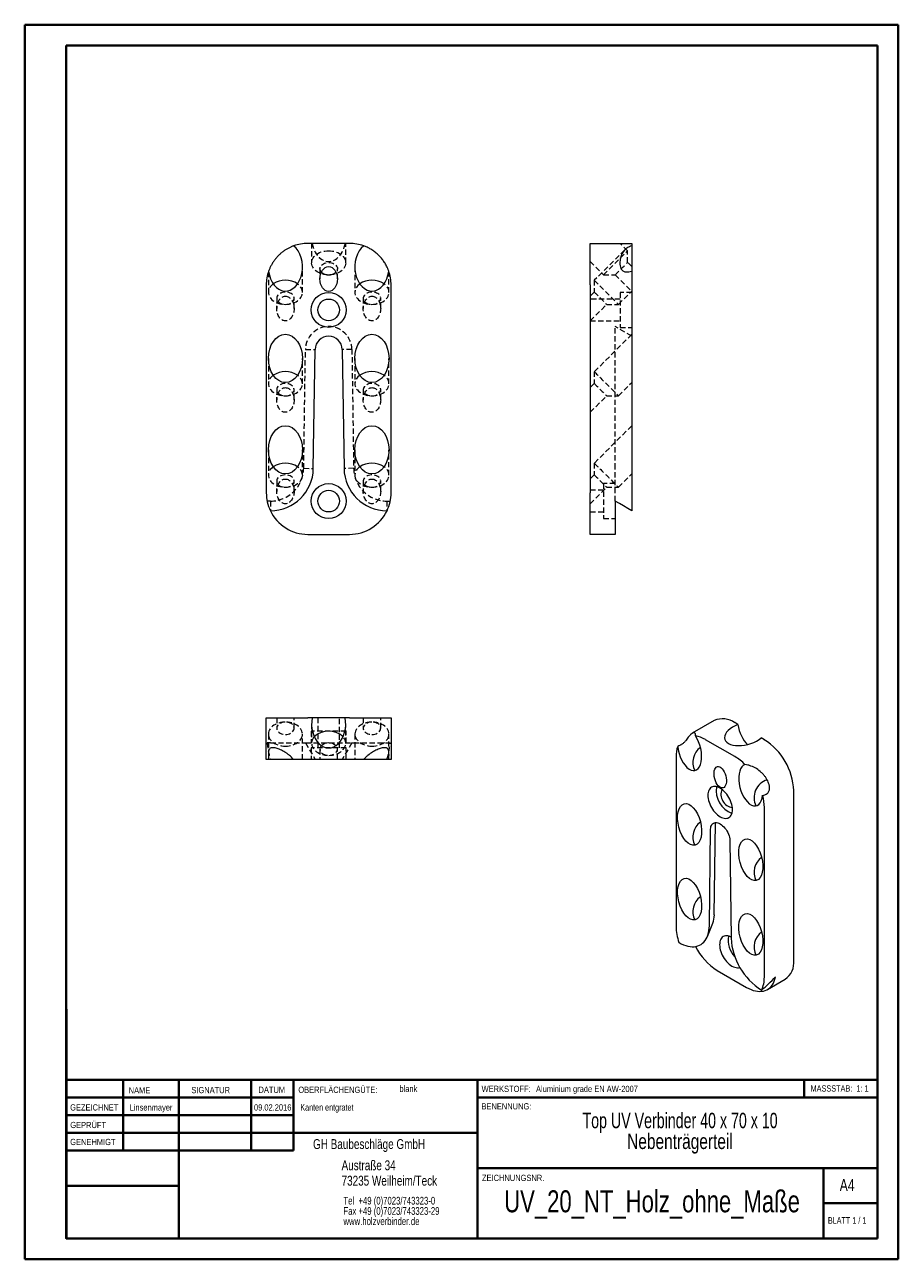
# Model space of a CAD drawing. Header units: millimetres. Extents: x 0 to 210, y 0 to 297.
import ezdxf

# ---------------------------------------------------------------- set-up
doc = ezdxf.new("R2010")
doc.units = ezdxf.units.MM
doc.linetypes.add('HIDDEN', pattern=[1.905, 1.27, -0.635])
doc.styles.add('SLDTEXTSTYLE0', font='TXT', dxfattribs={"width": 0.75})
doc.styles.add('SLDTEXTSTYLE1', font='TXT', dxfattribs={"width": 0.681818})
doc.styles.add('SLDTEXTSTYLE2', font='TXT', dxfattribs={"width": 0.7})
doc.styles.add('SLDTEXTSTYLE3', font='TXT', dxfattribs={"width": 0.689655})

# ---------------------------------------------------------------- blocks, each defined once
blk = doc.blocks.new('SW_NOTE_0')
at = {"color": 0, "linetype": 'Continuous', "lineweight": 0, "char_height": 1.8521, "attachment_point": 1, "style": 'SLDTEXTSTYLE0'}
for s, insert in [('Tel  +49 (0)7023/743323-0', (0, 2.39)), ('Fax +49 (0)7023/743323-29', (0, -0.08)), ('www.holzverbinder.de', (0, -2.55))]:
    blk.add_mtext(s, dxfattribs=dict(at, insert=insert))

msp = doc.modelspace()

# ---------------------------------------------------------------- linework, layer by layer
at = {"color": 7, "linetype": 'Continuous', "lineweight": 40}
for p, q in [((0.08, 0.21), (0.08, 297.21)), ((0.08, 297.21), (210.08, 297.21)), ((210.08, 0.21), (210.08, 297.21)), ((210.08, 292.21), (210.08, 297.21)), ((10.08, 292.21), (205.08, 292.21)), ((10.08, 5.21), (10.08, 292.21)), ((205.08, 5.21), (205.08, 292.21)), ((10.11, 60.37), (10.11, 5.12)), ((205.08, 43.37), (10.11, 43.37)), ((23.71, 43.37), (23.71, 26.37)), ((37.1, 43.37), (37.1, 5.12)), ((54.51, 43.37), (54.51, 26.38)), ((64.71, 26.39), (64.71, 43.37)), ((108.91, 43.37), (108.91, 5.12)), ((187.47, 39.12), (187.47, 43.37)), ((64.71, 39.1), (10.11, 39.1)), ((205.08, 39.12), (108.91, 39.12)), ((64.71, 34.87), (10.11, 34.87)), ((108.91, 30.62), (10.11, 30.62)), ((64.71, 26.39), (10.11, 26.37)), ((108.91, 22.12), (205.08, 22.12)), ((192.08, 5.21), (192.08, 22.21)), ((37.1, 17.87), (10.11, 17.87)), ((10.11, 13.71), (10.08, 13.71)), ((205.08, 13.71), (192.08, 13.71)), ((10.11, 9.46), (10.08, 9.46)), ((10.08, 5.21), (205.08, 5.21)), ((205.08, 5.21), (180.99, 5.21)), ((0.08, 0.21), (210.08, 0.21))]:
    msp.add_line(p, q, dxfattribs=at)
at = {"color": 7, "linetype": 'Continuous', "lineweight": 15}
for p, q in [((78.15, 244.61), (68.15, 244.61)), ((136.01, 244.61), (146.01, 244.61)), ((136.01, 234.61), (136.01, 244.61)), ((146.01, 244.61), (146.01, 244.01)), ((146.01, 244.01), (146.01, 237.92)), ((146.01, 237.92), (146.01, 234.61)), ((58.15, 234.61), (58.15, 184.61)), ((88.15, 184.61), (88.15, 234.61)), ((136.01, 234.61), (136.01, 184.61)), ((146.01, 234.61), (146.01, 184.61)), ((69.46, 190.46), (69.88, 219.08)), ((76.42, 219.08), (76.84, 190.46)), ((136.01, 174.61), (136.01, 184.61)), ((146.01, 184.61), (146.01, 180.3)), ((142.01, 182.61), (142.01, 174.61)), ((59.15, 180.3), (59.13, 180.3)), ((87.15, 180.3), (87.17, 180.3)), ((68.15, 174.61), (78.15, 174.61)), ((142.01, 174.61), (136.01, 174.61)), ((58.15, 120.45), (58.15, 130.45)), ((58.15, 130.45), (68.15, 130.45)), ((69.18, 130.45), (68.15, 130.45)), ((77.13, 130.45), (69.18, 130.45)), ((78.15, 130.45), (77.13, 130.45)), ((78.15, 130.45), (88.15, 130.45)), ((88.15, 130.45), (88.15, 120.45)), ((165.81, 129.8), (160.53, 126.76)), ((171.53, 128.89), (170.8, 129.31)), ((170.8, 121.14), (163.73, 125.22)), ((177.88, 125.22), (177.15, 125.64)), ((58.71, 120.45), (58.15, 120.45)), ((64.73, 120.45), (58.71, 120.45)), ((68.15, 120.45), (64.73, 120.45)), ((78.15, 120.45), (68.15, 120.45)), ((81.57, 120.45), (78.15, 120.45)), ((87.59, 120.45), (81.57, 120.45)), ((88.15, 120.45), (87.59, 120.45)), ((156.66, 121.14), (156.66, 80.31)), ((184.95, 72.15), (184.95, 112.98)), ((177.88, 68.07), (177.88, 108.89)), ((165.85, 83.08), (166.14, 105.28)), ((164.66, 80.47), (164.96, 103.67)), ((169.58, 101), (169.88, 77.46)), ((164.18, 77.87), (165.48, 81.06)), ((157.37, 76.39), (157.35, 76.4)), ((166.56, 69.7), (173.63, 65.62)), ((178.63, 65.12), (182.88, 67.57)), ((177.17, 64.96), (177.19, 64.95))]:
    msp.add_line(p, q, dxfattribs=at)
at = {"color": 7, "linetype": 'HIDDEN', "lineweight": 0}
for p, q in [((69.05, 244.61), (69.05, 239.94)), ((77.25, 239.94), (77.25, 244.61)), ((145.01, 242.84), (143.23, 244.61)), ((144.31, 243.03), (137.01, 235.73)), ((144.31, 243.03), (144.31, 243.03)), ((145.01, 240.01), (145.01, 242.84)), ((58.65, 237.75), (58.65, 232.83)), ((66.85, 232.83), (66.85, 238.93)), ((71.05, 238.52), (71.05, 236.04)), ((75.25, 236.04), (75.25, 238.52)), ((79.45, 238.93), (79.45, 232.83)), ((87.65, 232.83), (87.65, 237.74)), ((136.01, 240.24), (139.21, 237.04)), ((146.01, 239.01), (145.01, 240.01)), ((137.01, 235.73), (137.01, 232.9)), ((139.21, 237.04), (142.04, 237.04)), ((142.04, 237.04), (146.01, 233.07)), ((137.01, 232.9), (136.01, 231.9)), ((142.8, 229.93), (146.01, 233.13)), ((143.21, 232.81), (143.21, 224.41)), ((146.01, 232.81), (143.21, 232.81)), ((60.65, 231.41), (60.65, 228.93)), ((64.85, 228.93), (64.85, 231.41)), ((81.45, 231.41), (81.45, 228.93)), ((85.65, 228.93), (85.65, 231.41)), ((143.21, 231.21), (136.01, 231.21)), ((136.01, 225.96), (139.98, 229.93)), ((139.98, 229.93), (142.8, 229.93)), ((136.01, 226.01), (143.21, 226.01)), ((142.01, 219.11), (142.01, 224.61)), ((146.01, 222.3), (142.01, 224.61)), ((143.21, 224.41), (146.01, 224.41)), ((146.01, 222.74), (137.01, 213.74)), ((58.65, 216.94), (58.65, 210.84)), ((66.85, 210.84), (66.85, 216.94)), ((67.15, 190.5), (67.57, 219.11)), ((67.57, 219.11), (69.88, 219.08)), ((78.73, 219.11), (76.42, 219.08)), ((78.73, 219.11), (79.15, 190.5)), ((79.45, 216.94), (79.45, 210.84)), ((87.65, 210.84), (87.65, 216.94)), ((142.01, 190.5), (142.01, 219.11)), ((137.01, 210.91), (136.01, 209.91)), ((137.01, 213.74), (137.01, 210.91)), ((142.8, 207.94), (146.01, 211.14)), ((60.65, 209.42), (60.65, 206.94)), ((64.85, 206.94), (64.85, 209.42)), ((81.45, 209.42), (81.45, 206.94)), ((85.65, 206.94), (85.65, 209.42)), ((136.01, 203.97), (139.98, 207.94)), ((139.98, 207.94), (142.8, 207.94)), ((146.01, 200.74), (137.01, 191.74)), ((58.65, 194.94), (58.65, 188.84)), ((66.85, 188.84), (66.85, 194.94)), ((79.45, 194.94), (79.45, 188.84)), ((87.65, 188.84), (87.65, 194.94)), ((67.15, 190.5), (69.46, 190.46)), ((79.15, 190.5), (76.84, 190.46)), ((137.01, 191.74), (137.01, 188.91)), ((142.01, 182.61), (142.01, 190.5)), ((60.65, 187.42), (60.65, 184.94)), ((64.85, 184.94), (64.85, 187.42)), ((81.45, 187.42), (81.45, 184.94)), ((85.65, 184.94), (85.65, 187.42)), ((137.01, 188.91), (136.01, 187.91)), ((142.8, 185.94), (146.01, 189.14)), ((136.01, 181.97), (139.98, 185.94)), ((139.21, 185.21), (136.01, 185.21)), ((139.21, 186.81), (139.21, 178.41)), ((142.01, 186.81), (139.21, 186.81)), ((139.98, 185.94), (142.8, 185.94)), ((59.15, 182.61), (58.35, 182.61)), ((59.15, 182.61), (59.15, 180.3)), ((87.15, 182.61), (87.15, 180.3)), ((87.15, 182.61), (87.95, 182.61)), ((136.01, 180.01), (139.21, 180.01)), ((139.21, 178.41), (142.01, 178.41)), ((60.65, 130.45), (60.65, 127.97)), ((64.85, 127.97), (64.85, 130.45)), ((69.05, 129.03), (69.05, 124.35)), ((70.55, 130.45), (70.55, 123.25)), ((75.75, 123.25), (75.75, 130.45)), ((77.25, 124.35), (77.25, 129.03)), ((81.45, 130.45), (81.45, 127.97)), ((85.65, 127.97), (85.65, 130.45)), ((58.65, 126.55), (58.65, 121.64)), ((66.85, 120.45), (66.85, 126.55)), ((77.35, 127.25), (68.95, 127.25)), ((68.95, 127.25), (68.95, 124.45)), ((77.35, 124.45), (77.35, 127.25)), ((79.45, 126.55), (79.45, 120.45)), ((87.65, 121.64), (87.65, 126.55)), ((59.15, 124.45), (58.35, 124.45)), ((59.15, 124.45), (67.15, 124.45)), ((67.15, 124.45), (67.57, 124.45)), ((67.57, 124.45), (78.73, 124.45)), ((77.35, 123.25), (68.95, 123.25)), ((68.95, 123.25), (68.95, 120.45)), ((71.05, 122.94), (71.05, 120.45)), ((75.25, 120.45), (75.25, 122.94)), ((77.35, 120.45), (77.35, 123.25)), ((78.73, 124.45), (79.15, 124.45)), ((79.15, 124.45), (87.15, 124.45)), ((87.15, 124.45), (87.95, 124.45)), ((58.65, 121.64), (58.65, 120.45)), ((87.65, 120.45), (87.65, 121.64))]:
    msp.add_line(p, q, dxfattribs=at)
at = {"color": 7, "linetype": 'HIDDEN', "lineweight": 15}
for p, q in [((67.57, 124.45), (69.88, 120.45)), ((78.73, 124.45), (76.42, 120.45))]:
    msp.add_line(p, q, dxfattribs=at)
at = {"color": 7, "linetype": 'Continuous', "lineweight": 0}
for p, q in [((64.71, 39.12), (10.11, 39.12)), ((23.71, 5.21), (23.71, 5.12)), ((54.51, 5.21), (54.51, 5.12))]:
    msp.add_line(p, q, dxfattribs=at)
at = {"color": 7, "linetype": 'HIDDEN', "lineweight": 0, "flags": 128}
for points in [[(73.15, 242.84), (73.62, 242.82), (74.08, 242.76), (74.53, 242.67), (74.96, 242.54), (75.37, 242.38), (75.75, 242.18), (76.09, 241.96), (76.4, 241.71), (76.66, 241.43), (76.88, 241.14), (77.05, 240.83), (77.17, 240.51), (77.24, 240.18), (77.25, 239.85), (77.21, 239.52), (77.12, 239.2), (76.97, 238.88), (76.78, 238.58), (76.54, 238.3), (76.25, 238.04), (75.92, 237.8), (75.56, 237.59), (75.17, 237.41), (74.75, 237.27), (74.31, 237.16), (73.85, 237.08), (73.39, 237.04), (72.92, 237.04), (72.45, 237.08), (72, 237.16), (71.55, 237.27), (71.13, 237.41), (70.74, 237.59), (70.38, 237.8), (70.05, 238.04), (69.77, 238.3), (69.52, 238.58), (69.33, 238.88), (69.19, 239.2), (69.09, 239.52), (69.05, 239.85), (69.07, 240.18), (69.13, 240.51), (69.25, 240.83), (69.42, 241.14), (69.64, 241.43), (69.9, 241.71), (70.21, 241.96), (70.56, 242.18), (70.93, 242.38), (71.34, 242.54), (71.77, 242.67), (72.22, 242.76), (72.68, 242.82), (73.15, 242.84)], [(139.21, 237.04), (139.21, 237.04), (139.25, 237.08), (139.32, 237.16), (139.44, 237.27), (139.58, 237.41), (139.76, 237.59), (139.97, 237.8), (140.21, 238.04), (140.47, 238.3), (140.75, 238.58), (141.05, 238.88), (141.37, 239.2), (141.69, 239.52), (142.02, 239.85), (142.35, 240.18), (142.68, 240.51), (143, 240.83), (143.31, 241.14), (143.6, 241.43), (143.88, 241.71), (144.13, 241.96), (144.35, 242.18), (144.55, 242.38), (144.71, 242.54), (144.84, 242.67), (144.93, 242.76), (144.99, 242.82), (145.01, 242.84)], [(71.41, 237.69), (71.33, 237.78), (71.19, 238), (71.09, 238.23), (71.05, 238.46), (71.07, 238.7), (71.13, 238.94), (71.25, 239.16), (71.42, 239.37), (71.64, 239.55), (71.89, 239.71), (72.18, 239.84), (72.49, 239.93), (72.81, 239.99), (73.15, 240.01)], [(73.15, 240.01), (73.49, 239.99), (73.82, 239.93), (74.13, 239.84), (74.41, 239.71), (74.67, 239.55), (74.88, 239.37), (75.05, 239.16), (75.17, 238.94), (75.24, 238.7), (75.25, 238.46), (75.21, 238.23), (75.11, 238), (74.97, 237.78), (74.89, 237.69)], [(142.04, 237.04), (142.04, 237.04), (142.08, 237.08), (142.15, 237.16), (142.27, 237.27), (142.41, 237.41), (142.58, 237.58), (142.78, 237.78), (142.99, 238), (143.22, 238.23), (143.46, 238.46), (143.7, 238.7), (143.93, 238.94), (144.16, 239.16), (144.36, 239.37), (144.55, 239.55), (144.71, 239.71), (144.84, 239.84), (144.93, 239.93), (144.99, 239.99), (145.01, 240.01)], [(59.83, 234.86), (59.65, 234.73), (59.37, 234.46), (59.12, 234.18), (58.93, 233.88), (58.79, 233.57), (58.69, 233.24), (58.65, 232.91), (58.67, 232.58), (58.73, 232.25), (58.85, 231.93), (59.02, 231.62), (59.24, 231.33), (59.5, 231.06), (59.81, 230.81), (60.16, 230.58), (60.53, 230.39), (60.94, 230.23), (61.37, 230.1), (61.82, 230), (62.28, 229.95), (62.75, 229.93)], [(62.75, 229.93), (63.22, 229.95), (63.68, 230), (64.13, 230.1), (64.56, 230.23), (64.97, 230.39), (65.35, 230.58), (65.69, 230.81), (66, 231.06), (66.26, 231.33), (66.48, 231.62), (66.65, 231.93), (66.77, 232.25), (66.84, 232.58), (66.85, 232.91), (66.81, 233.24), (66.72, 233.57), (66.57, 233.88), (66.38, 234.18), (66.14, 234.46), (65.85, 234.73), (65.67, 234.86)], [(80.63, 234.86), (80.45, 234.73), (80.17, 234.46), (79.92, 234.18), (79.73, 233.88), (79.59, 233.57), (79.49, 233.24), (79.45, 232.91), (79.47, 232.58), (79.53, 232.25), (79.65, 231.93), (79.82, 231.62), (80.04, 231.33), (80.3, 231.06), (80.61, 230.81), (80.96, 230.58), (81.33, 230.39), (81.74, 230.23), (82.17, 230.1), (82.62, 230), (83.08, 229.95), (83.55, 229.93)], [(83.55, 229.93), (84.02, 229.95), (84.48, 230), (84.93, 230.1), (85.36, 230.23), (85.77, 230.39), (86.15, 230.58), (86.49, 230.81), (86.8, 231.06), (87.06, 231.33), (87.28, 231.62), (87.45, 231.93), (87.57, 232.25), (87.64, 232.58), (87.65, 232.91), (87.61, 233.24), (87.52, 233.57), (87.37, 233.88), (87.18, 234.18), (86.94, 234.46), (86.65, 234.73), (86.47, 234.86)], [(137.01, 235.73), (137.01, 235.72), (137.05, 235.68), (137.12, 235.61), (137.23, 235.5), (137.38, 235.35), (137.56, 235.17), (137.77, 234.96), (138.01, 234.73), (138.27, 234.46), (138.55, 234.18), (138.85, 233.88), (139.17, 233.57), (139.49, 233.24), (139.82, 232.91), (140.15, 232.58), (140.48, 232.25), (140.8, 231.93), (141.11, 231.62), (141.4, 231.33), (141.68, 231.06), (141.93, 230.81), (142.15, 230.58), (142.34, 230.39), (142.51, 230.23), (142.64, 230.1), (142.73, 230), (142.79, 229.95), (142.8, 229.93), (142.8, 229.93)], [(62.75, 229.93), (63.09, 229.95), (63.42, 230.01), (63.73, 230.1), (64.01, 230.23), (64.27, 230.39), (64.48, 230.57), (64.65, 230.78), (64.77, 231), (64.84, 231.24), (64.85, 231.47), (64.81, 231.71), (64.71, 231.94), (64.57, 232.16), (64.38, 232.35), (64.14, 232.53), (63.87, 232.67), (63.57, 232.78), (63.25, 232.86), (62.92, 232.89), (62.58, 232.89), (62.25, 232.86), (61.93, 232.78), (61.63, 232.67), (61.36, 232.53), (61.12, 232.35), (60.93, 232.16), (60.79, 231.94), (60.69, 231.71), (60.65, 231.47), (60.67, 231.24), (60.73, 231), (60.85, 230.78), (61.02, 230.57), (61.24, 230.39), (61.49, 230.23), (61.78, 230.1), (62.09, 230.01), (62.41, 229.95), (62.75, 229.93)], [(83.55, 229.93), (83.89, 229.95), (84.22, 230.01), (84.53, 230.1), (84.81, 230.23), (85.07, 230.39), (85.28, 230.57), (85.45, 230.78), (85.57, 231), (85.64, 231.24), (85.65, 231.47), (85.61, 231.71), (85.51, 231.94), (85.37, 232.16), (85.18, 232.35), (84.94, 232.53), (84.67, 232.67), (84.37, 232.78), (84.05, 232.86), (83.72, 232.89), (83.38, 232.89), (83.05, 232.86), (82.73, 232.78), (82.43, 232.67), (82.16, 232.53), (81.92, 232.35), (81.73, 232.16), (81.59, 231.94), (81.49, 231.71), (81.45, 231.47), (81.47, 231.24), (81.53, 231), (81.65, 230.78), (81.82, 230.57), (82.04, 230.39), (82.29, 230.23), (82.58, 230.1), (82.89, 230.01), (83.21, 229.95), (83.55, 229.93)], [(137.01, 232.9), (137.01, 232.89), (137.05, 232.86), (137.12, 232.78), (137.24, 232.67), (137.38, 232.53), (137.55, 232.35), (137.75, 232.16), (137.96, 231.94), (138.19, 231.71), (138.43, 231.47), (138.67, 231.24), (138.9, 231), (139.13, 230.78), (139.33, 230.57), (139.52, 230.39), (139.68, 230.23), (139.81, 230.1), (139.9, 230.01), (139.96, 229.95), (139.98, 229.93), (139.98, 229.93)], [(59.83, 212.87), (59.65, 212.74), (59.37, 212.47), (59.12, 212.19), (58.93, 211.89), (58.79, 211.57), (58.69, 211.25), (58.65, 210.92), (58.67, 210.59), (58.73, 210.26), (58.85, 209.94), (59.02, 209.63), (59.24, 209.34), (59.5, 209.07), (59.81, 208.82), (60.16, 208.59), (60.53, 208.4), (60.94, 208.24), (61.37, 208.11), (61.82, 208.01), (62.28, 207.96), (62.75, 207.94)], [(62.75, 207.94), (63.09, 207.96), (63.42, 208.01), (63.73, 208.11), (64.01, 208.24), (64.27, 208.39), (64.48, 208.58), (64.65, 208.79), (64.77, 209.01), (64.84, 209.24), (64.85, 209.48), (64.81, 209.72), (64.71, 209.95), (64.57, 210.17), (64.38, 210.36), (64.14, 210.53), (63.87, 210.68), (63.57, 210.79), (63.25, 210.86), (62.92, 210.9), (62.58, 210.9), (62.25, 210.86), (61.93, 210.79), (61.63, 210.68), (61.36, 210.53), (61.12, 210.36), (60.93, 210.17), (60.79, 209.95), (60.69, 209.72), (60.65, 209.48), (60.67, 209.24), (60.73, 209.01), (60.85, 208.79), (61.02, 208.58), (61.24, 208.39), (61.49, 208.24), (61.78, 208.11), (62.09, 208.01), (62.41, 207.96), (62.75, 207.94)], [(62.75, 207.94), (63.22, 207.96), (63.68, 208.01), (64.13, 208.11), (64.56, 208.24), (64.97, 208.4), (65.35, 208.59), (65.69, 208.82), (66, 209.07), (66.26, 209.34), (66.48, 209.63), (66.65, 209.94), (66.77, 210.26), (66.84, 210.59), (66.85, 210.92), (66.81, 211.25), (66.72, 211.57), (66.57, 211.89), (66.38, 212.19), (66.14, 212.47), (65.85, 212.74), (65.67, 212.87)], [(80.63, 212.87), (80.45, 212.74), (80.17, 212.47), (79.92, 212.19), (79.73, 211.89), (79.59, 211.57), (79.49, 211.25), (79.45, 210.92), (79.47, 210.59), (79.53, 210.26), (79.65, 209.94), (79.82, 209.63), (80.04, 209.34), (80.3, 209.07), (80.61, 208.82), (80.96, 208.59), (81.33, 208.4), (81.74, 208.24), (82.17, 208.11), (82.62, 208.01), (83.08, 207.96), (83.55, 207.94)], [(83.55, 207.94), (83.89, 207.96), (84.22, 208.01), (84.53, 208.11), (84.81, 208.24), (85.07, 208.39), (85.28, 208.58), (85.45, 208.79), (85.57, 209.01), (85.64, 209.24), (85.65, 209.48), (85.61, 209.72), (85.51, 209.95), (85.37, 210.17), (85.18, 210.36), (84.94, 210.53), (84.67, 210.68), (84.37, 210.79), (84.05, 210.86), (83.72, 210.9), (83.38, 210.9), (83.05, 210.86), (82.73, 210.79), (82.43, 210.68), (82.16, 210.53), (81.92, 210.36), (81.73, 210.17), (81.59, 209.95), (81.49, 209.72), (81.45, 209.48), (81.47, 209.24), (81.53, 209.01), (81.65, 208.79), (81.82, 208.58), (82.04, 208.39), (82.29, 208.24), (82.58, 208.11), (82.89, 208.01), (83.21, 207.96), (83.55, 207.94)], [(83.55, 207.94), (84.02, 207.96), (84.48, 208.01), (84.93, 208.11), (85.36, 208.24), (85.77, 208.4), (86.15, 208.59), (86.49, 208.82), (86.8, 209.07), (87.06, 209.34), (87.28, 209.63), (87.45, 209.94), (87.57, 210.26), (87.64, 210.59), (87.65, 210.92), (87.61, 211.25), (87.52, 211.57), (87.37, 211.89), (87.18, 212.19), (86.94, 212.47), (86.65, 212.74), (86.47, 212.87)], [(137.01, 213.74), (137.01, 213.73), (137.05, 213.69), (137.12, 213.62), (137.23, 213.51), (137.38, 213.36), (137.56, 213.18), (137.77, 212.97), (138.01, 212.74), (138.27, 212.47), (138.55, 212.19), (138.85, 211.89), (139.17, 211.57), (139.49, 211.25), (139.82, 210.92), (140.15, 210.59), (140.48, 210.26), (140.8, 209.94), (141.11, 209.63), (141.4, 209.34), (141.68, 209.07), (141.93, 208.82), (142.15, 208.59), (142.34, 208.4), (142.51, 208.24), (142.64, 208.11), (142.73, 208.01), (142.79, 207.96), (142.8, 207.94), (142.8, 207.94)], [(137.01, 210.91), (137.01, 210.9), (137.05, 210.86), (137.12, 210.79), (137.24, 210.68), (137.38, 210.53), (137.55, 210.36), (137.75, 210.17), (137.96, 209.95), (138.19, 209.72), (138.43, 209.48), (138.67, 209.24), (138.9, 209.01), (139.13, 208.79), (139.33, 208.58), (139.52, 208.39), (139.68, 208.24), (139.81, 208.11), (139.9, 208.01), (139.96, 207.96), (139.98, 207.94), (139.98, 207.94)], [(59.83, 190.87), (59.65, 190.74), (59.37, 190.47), (59.12, 190.19), (58.93, 189.89), (58.79, 189.57), (58.69, 189.25), (58.65, 188.92), (58.67, 188.59), (58.73, 188.26), (58.85, 187.94), (59.02, 187.63), (59.24, 187.34), (59.5, 187.07), (59.81, 186.82), (60.16, 186.59), (60.53, 186.4), (60.94, 186.24), (61.37, 186.11), (61.82, 186.01), (62.28, 185.96), (62.75, 185.94)], [(62.75, 185.94), (63.22, 185.96), (63.68, 186.01), (64.13, 186.11), (64.56, 186.24), (64.97, 186.4), (65.35, 186.59), (65.69, 186.82), (66, 187.07), (66.26, 187.34), (66.48, 187.63), (66.65, 187.94), (66.77, 188.26), (66.84, 188.59), (66.85, 188.92), (66.81, 189.25), (66.72, 189.57), (66.57, 189.89), (66.38, 190.19), (66.14, 190.47), (65.85, 190.74), (65.67, 190.87)], [(80.63, 190.87), (80.45, 190.74), (80.17, 190.47), (79.92, 190.19), (79.73, 189.89), (79.59, 189.57), (79.49, 189.25), (79.45, 188.92), (79.47, 188.59), (79.53, 188.26), (79.65, 187.94), (79.82, 187.63), (80.04, 187.34), (80.3, 187.07), (80.61, 186.82), (80.96, 186.59), (81.33, 186.4), (81.74, 186.24), (82.17, 186.11), (82.62, 186.01), (83.08, 185.96), (83.55, 185.94)], [(83.55, 185.94), (84.02, 185.96), (84.48, 186.01), (84.93, 186.11), (85.36, 186.24), (85.77, 186.4), (86.15, 186.59), (86.49, 186.82), (86.8, 187.07), (87.06, 187.34), (87.28, 187.63), (87.45, 187.94), (87.57, 188.26), (87.64, 188.59), (87.65, 188.92), (87.61, 189.25), (87.52, 189.57), (87.37, 189.89), (87.18, 190.19), (86.94, 190.47), (86.65, 190.74), (86.47, 190.87)], [(137.01, 191.74), (137.01, 191.73), (137.05, 191.69), (137.12, 191.62), (137.23, 191.51), (137.38, 191.36), (137.56, 191.18), (137.77, 190.97), (138.01, 190.74), (138.27, 190.47), (138.55, 190.19), (138.85, 189.89), (139.17, 189.57), (139.49, 189.25), (139.82, 188.92), (140.15, 188.59), (140.48, 188.26), (140.8, 187.94), (141.11, 187.63), (141.4, 187.34), (141.68, 187.07), (141.93, 186.82), (142.15, 186.59), (142.34, 186.4), (142.51, 186.24), (142.64, 186.11), (142.73, 186.01), (142.79, 185.96), (142.8, 185.94)], [(62.75, 185.94), (63.09, 185.96), (63.42, 186.01), (63.73, 186.11), (64.01, 186.24), (64.27, 186.39), (64.48, 186.58), (64.65, 186.79), (64.77, 187.01), (64.84, 187.24), (64.85, 187.48), (64.81, 187.72), (64.71, 187.95), (64.57, 188.17), (64.38, 188.36), (64.14, 188.53), (63.87, 188.68), (63.57, 188.79), (63.25, 188.86), (62.92, 188.9), (62.58, 188.9), (62.25, 188.86), (61.93, 188.79), (61.63, 188.68), (61.36, 188.53), (61.12, 188.36), (60.93, 188.17), (60.79, 187.95), (60.69, 187.72), (60.65, 187.48), (60.67, 187.24), (60.73, 187.01), (60.85, 186.79), (61.02, 186.58), (61.24, 186.39), (61.49, 186.24), (61.78, 186.11), (62.09, 186.01), (62.41, 185.96), (62.75, 185.94)], [(83.55, 185.94), (83.89, 185.96), (84.22, 186.01), (84.53, 186.11), (84.81, 186.24), (85.07, 186.39), (85.28, 186.58), (85.45, 186.79), (85.57, 187.01), (85.64, 187.24), (85.65, 187.48), (85.61, 187.72), (85.51, 187.95), (85.37, 188.17), (85.18, 188.36), (84.94, 188.53), (84.67, 188.68), (84.37, 188.79), (84.05, 188.86), (83.72, 188.9), (83.38, 188.9), (83.05, 188.86), (82.73, 188.79), (82.43, 188.68), (82.16, 188.53), (81.92, 188.36), (81.73, 188.17), (81.59, 187.95), (81.49, 187.72), (81.45, 187.48), (81.47, 187.24), (81.53, 187.01), (81.65, 186.79), (81.82, 186.58), (82.04, 186.39), (82.29, 186.24), (82.58, 186.11), (82.89, 186.01), (83.21, 185.96), (83.55, 185.94)], [(137.01, 188.91), (137.01, 188.9), (137.05, 188.86), (137.12, 188.79), (137.24, 188.68), (137.38, 188.53), (137.55, 188.36), (137.75, 188.17), (137.96, 187.95), (138.19, 187.72), (138.43, 187.48), (138.67, 187.24), (138.9, 187.01), (139.13, 186.79), (139.33, 186.58), (139.52, 186.39), (139.68, 186.24), (139.81, 186.11), (139.9, 186.01), (139.96, 185.96), (139.98, 185.94), (139.98, 185.94)], [(62.75, 123.65), (63.22, 123.67), (63.68, 123.73), (64.13, 123.82), (64.56, 123.95), (64.97, 124.11), (65.35, 124.31), (65.69, 124.53), (66, 124.78), (66.26, 125.06), (66.48, 125.35), (66.65, 125.66), (66.77, 125.98), (66.84, 126.31), (66.85, 126.64), (66.81, 126.97), (66.72, 127.29), (66.57, 127.61), (66.38, 127.91), (66.14, 128.19), (65.85, 128.45), (65.52, 128.69), (65.16, 128.9), (64.77, 129.08), (64.35, 129.22), (63.91, 129.34), (63.45, 129.41), (62.99, 129.45), (62.52, 129.45), (62.05, 129.41), (61.6, 129.34), (61.15, 129.22), (60.73, 129.08), (60.34, 128.9), (59.98, 128.69), (59.65, 128.45), (59.37, 128.19), (59.12, 127.91), (58.93, 127.61), (58.79, 127.29), (58.69, 126.97), (58.65, 126.64), (58.67, 126.31), (58.73, 125.98), (58.85, 125.66), (59.02, 125.35), (59.24, 125.06), (59.5, 124.78), (59.81, 124.53), (60.16, 124.31), (60.53, 124.11), (60.94, 123.95), (61.37, 123.82), (61.82, 123.73), (62.28, 123.67), (62.75, 123.65)], [(62.75, 126.48), (63.09, 126.5), (63.42, 126.56), (63.73, 126.65), (64.01, 126.78), (64.27, 126.94), (64.48, 127.12), (64.65, 127.33), (64.77, 127.55), (64.84, 127.79), (64.85, 128.03), (64.81, 128.26), (64.71, 128.49), (64.57, 128.71), (64.38, 128.91), (64.14, 129.08), (63.87, 129.22), (63.57, 129.33), (63.25, 129.41), (62.92, 129.45), (62.58, 129.45), (62.25, 129.41), (61.93, 129.33), (61.63, 129.22), (61.36, 129.08), (61.12, 128.91), (60.93, 128.71), (60.79, 128.49), (60.69, 128.26), (60.65, 128.03), (60.67, 127.79), (60.73, 127.55), (60.85, 127.33), (61.02, 127.12), (61.24, 126.94), (61.49, 126.78), (61.78, 126.65), (62.09, 126.56), (62.41, 126.5), (62.75, 126.48)], [(83.55, 123.65), (84.02, 123.67), (84.48, 123.73), (84.93, 123.82), (85.36, 123.95), (85.77, 124.11), (86.15, 124.31), (86.49, 124.53), (86.8, 124.78), (87.06, 125.06), (87.28, 125.35), (87.45, 125.66), (87.57, 125.98), (87.64, 126.31), (87.65, 126.64), (87.61, 126.97), (87.52, 127.29), (87.37, 127.61), (87.18, 127.91), (86.94, 128.19), (86.65, 128.45), (86.32, 128.69), (85.96, 128.9), (85.57, 129.08), (85.15, 129.22), (84.71, 129.34), (84.25, 129.41), (83.79, 129.45), (83.32, 129.45), (82.85, 129.41), (82.4, 129.34), (81.95, 129.22), (81.53, 129.08), (81.14, 128.9), (80.78, 128.69), (80.45, 128.45), (80.17, 128.19), (79.92, 127.91), (79.73, 127.61), (79.59, 127.29), (79.49, 126.97), (79.45, 126.64), (79.47, 126.31), (79.53, 125.98), (79.65, 125.66), (79.82, 125.35), (80.04, 125.06), (80.3, 124.78), (80.61, 124.53), (80.96, 124.31), (81.33, 124.11), (81.74, 123.95), (82.17, 123.82), (82.62, 123.73), (83.08, 123.67), (83.55, 123.65)], [(83.55, 126.48), (83.89, 126.5), (84.22, 126.56), (84.53, 126.65), (84.81, 126.78), (85.07, 126.94), (85.28, 127.12), (85.45, 127.33), (85.57, 127.55), (85.64, 127.79), (85.65, 128.03), (85.61, 128.26), (85.51, 128.49), (85.37, 128.71), (85.18, 128.91), (84.94, 129.08), (84.67, 129.22), (84.37, 129.33), (84.05, 129.41), (83.72, 129.45), (83.38, 129.45), (83.05, 129.41), (82.73, 129.33), (82.43, 129.22), (82.16, 129.08), (81.92, 128.91), (81.73, 128.71), (81.59, 128.49), (81.49, 128.26), (81.45, 128.03), (81.47, 127.79), (81.53, 127.55), (81.65, 127.33), (81.82, 127.12), (82.04, 126.94), (82.29, 126.78), (82.58, 126.65), (82.89, 126.56), (83.21, 126.5), (83.55, 126.48)], [(69.69, 125.91), (69.52, 125.71), (69.33, 125.4), (69.19, 125.09), (69.09, 124.77), (69.05, 124.44), (69.07, 124.1), (69.13, 123.78), (69.25, 123.46), (69.42, 123.15), (69.64, 122.86), (69.9, 122.58), (70.21, 122.33), (70.56, 122.11), (70.93, 121.91), (71.34, 121.75), (71.77, 121.62), (72.22, 121.53), (72.68, 121.47), (73.15, 121.45)], [(73.15, 121.45), (73.62, 121.47), (74.08, 121.53), (74.53, 121.62), (74.96, 121.75), (75.37, 121.91), (75.75, 122.11), (76.09, 122.33), (76.4, 122.58), (76.66, 122.86), (76.88, 123.15), (77.05, 123.46), (77.17, 123.78), (77.24, 124.1), (77.25, 124.44), (77.21, 124.77), (77.12, 125.09), (76.97, 125.4), (76.78, 125.71), (76.61, 125.91)], [(71.42, 123.78), (71.33, 123.68), (71.19, 123.46), (71.09, 123.24), (71.05, 123), (71.07, 122.76), (71.13, 122.53), (71.25, 122.3), (71.42, 122.09), (71.64, 121.91), (71.89, 121.75), (72.18, 121.62), (72.49, 121.53), (72.81, 121.47), (73.15, 121.45)], [(73.15, 121.45), (73.49, 121.47), (73.82, 121.53), (74.13, 121.62), (74.41, 121.75), (74.67, 121.91), (74.88, 122.09), (75.05, 122.3), (75.17, 122.53), (75.24, 122.76), (75.25, 123), (75.21, 123.24), (75.11, 123.46), (74.97, 123.68), (74.89, 123.78)]]:
    msp.add_lwpolyline(points, dxfattribs=at)
at = {"color": 7, "linetype": 'Continuous', "lineweight": 15, "flags": 128}
for points in [[(146.01, 180.3), (145.04, 180.86), (144.05, 181.44), (143.04, 182.02), (142.01, 182.61)], [(170.24, 108.4), (170.22, 108.8), (170.16, 109.21), (170.07, 109.63), (169.94, 110.06), (169.78, 110.49), (169.59, 110.92), (169.37, 111.33), (169.12, 111.73), (168.85, 112.11), (168.56, 112.46), (168.25, 112.79), (167.93, 113.08), (167.6, 113.33), (167.27, 113.55), (166.94, 113.72), (166.61, 113.84), (166.29, 113.92), (165.98, 113.95), (165.69, 113.93), (165.42, 113.87), (165.17, 113.76), (164.95, 113.6), (164.75, 113.39), (164.59, 113.15), (164.47, 112.87), (164.37, 112.55), (164.32, 112.21), (164.3, 111.83), (164.32, 111.44), (164.37, 111.03), (164.47, 110.6), (164.59, 110.17), (164.75, 109.75), (164.95, 109.32), (165.17, 108.91), (165.42, 108.51), (165.69, 108.13), (165.98, 107.77), (166.29, 107.45), (166.61, 107.16), (166.94, 106.9), (167.27, 106.69), (167.6, 106.52), (167.93, 106.39), (168.25, 106.32), (168.56, 106.28), (168.85, 106.3), (169.12, 106.37), (169.37, 106.48), (169.59, 106.64), (169.78, 106.84), (169.94, 107.09), (170.07, 107.37), (170.16, 107.68), (170.22, 108.03), (170.24, 108.4)], [(164.96, 103.67), (164.98, 104), (165.04, 104.3), (165.14, 104.57), (165.28, 104.8), (165.45, 104.99), (165.65, 105.14), (165.87, 105.23), (166.12, 105.28), (166.39, 105.27), (166.68, 105.22), (166.97, 105.12), (167.27, 104.97), (167.57, 104.77), (167.86, 104.53), (168.15, 104.26), (168.42, 103.95), (168.67, 103.62), (168.89, 103.26), (169.09, 102.89), (169.26, 102.5), (169.4, 102.12), (169.5, 101.73), (169.56, 101.36), (169.58, 101)], [(157.37, 76.39), (157.91, 76.1), (158.45, 75.86), (158.98, 75.67), (159.5, 75.52), (160.01, 75.43), (160.5, 75.4), (160.98, 75.41), (161.44, 75.47), (161.88, 75.59), (162.29, 75.75), (162.67, 75.97), (163.03, 76.23), (163.35, 76.54), (163.65, 76.9), (163.9, 77.3), (164.12, 77.74), (164.31, 78.22), (164.46, 78.74), (164.56, 79.29), (164.63, 79.87), (164.66, 80.47)], [(169.88, 77.74), (169.77, 77.79), (169.44, 77.92), (169.12, 77.99), (168.81, 78.02), (168.52, 78.01), (168.25, 77.94), (168, 77.83), (167.78, 77.67), (167.58, 77.47), (167.42, 77.22), (167.29, 76.94), (167.2, 76.62), (167.15, 76.28), (167.13, 75.9), (167.15, 75.51), (167.2, 75.1), (167.29, 74.68), (167.42, 74.25), (167.58, 73.82), (167.78, 73.39), (168, 72.98), (168.25, 72.58), (168.52, 72.2), (168.81, 71.84), (169.12, 71.52), (169.44, 71.23), (169.77, 70.97), (170.1, 70.76), (170.43, 70.59), (170.76, 70.47), (171.08, 70.39), (171.39, 70.36), (171.68, 70.37), (171.95, 70.44), (171.98, 70.45)], [(173.63, 65.62), (174.17, 65.33), (174.7, 65.09), (175.23, 64.91), (175.75, 64.77), (176.26, 64.68), (176.75, 64.65), (177.22, 64.68), (177.68, 64.75), (178.11, 64.88), (178.51, 65.05), (178.88, 65.28), (179.23, 65.56), (179.54, 65.88), (179.82, 66.26), (180.06, 66.67), (180.27, 67.13), (180.43, 67.62), (180.56, 68.15)]]:
    msp.add_lwpolyline(points, dxfattribs=at)
at = {"color": 7, "linetype": 'Continuous', "lineweight": 15}
for centre, radius in [((73.15, 228.61), 4.2), ((73.15, 228.61), 2.6), ((73.15, 182.61), 4.2), ((73.15, 182.61), 2.6)]:
    msp.add_circle(centre, radius, dxfattribs=at)
for centre, radius, start, end in [((68.15, 234.61), 10, 90, 110.0159), ((78.15, 234.61), 10, 69.9841, 90), ((68.15, 234.61), 10, 160.6891, 180), ((73.15, 239.6), 2.58, 227.6072, 312.3928), ((78.15, 234.61), 10, 0, 19.3109), ((62.75, 230.46), 5.28, 56.4134, 123.5866), ((83.55, 230.46), 5.28, 56.4134, 123.5866), ((73.15, 219.03), 3.27, 0.8425, 179.1575), ((62.75, 208.47), 5.28, 56.4134, 123.5866), ((83.55, 208.47), 5.28, 56.4134, 123.5866), ((59.15, 190.61), 10.31, 270, 359.1575), ((62.75, 186.47), 5.28, 56.4134, 123.5866), ((87.15, 190.61), 10.31, 180.8425, 270), ((83.55, 186.47), 5.28, 56.4134, 123.5866), ((68.15, 184.61), 10, 180, 205.5272), ((78.15, 184.61), 10, 334.4728, 0), ((68.15, 184.61), 10, 205.5272, 270), ((78.15, 184.61), 10, 270, 334.4728), ((167.87, 125.16), 5.08, 54.7213, 113.9682), ((73.15, 122.28), 5.01, 46.4236, 133.5764), ((160.08, 119.13), 7.11, 59.0437, 79.9944), ((169.62, 112.29), 15.34, 2.5548, 57.4452), ((73.15, 121.85), 2.59, 47.9329, 132.0671), ((163.84, 121.25), 7.18, 160.8187, 180.886), ((165.16, 119.75), 4.47, 126.2205, 205.9734), ((164.76, 110.91), 11.89, 44.5859, 59.4295), ((172.12, 112.92), 5.8, 170.3045, 249.6901), ((170.64, 112.06), 3.19, 157.6783, 262.3163), ((179.95, 111.25), 4.54, 108.022, 205.492), ((166.07, 108.78), 11.81, 0.5389, 14.9261), ((165.16, 101.79), 4.47, 126.2205, 205.9734), ((179.87, 93.3), 4.47, 126.2205, 205.9734), ((165.16, 83.83), 4.47, 126.2205, 205.9734), ((169.19, 80.5), 12.53, 180.8589, 199.1284), ((160.36, 83.04), 5.5, 338.8014, 0.3417), ((174.91, 77.01), 5.76, 170.3686, 224.2514), ((185.71, 78.31), 15.85, 183.0806, 237.4058), ((179.87, 75.34), 4.47, 126.2205, 205.9734), ((174.44, 82.2), 14.78, 207.1831, 237.7604), ((180.06, 71.6), 4.92, 304.916, 6.3962), ((171.33, 67.88), 6.55, 333.4093, 1.6427)]:
    msp.add_arc(centre, radius, start, end, dxfattribs=at)
at = {"color": 7, "linetype": 'HIDDEN', "lineweight": 0}
for centre, radius, start, end in [((73.15, 219.03), 5.58, 0.8425, 179.1575), ((59.15, 190.61), 8, 270, 359.1575), ((87.15, 190.61), 8, 180.8425, 270)]:
    msp.add_arc(centre, radius, start, end, dxfattribs=at)
at = {"color": 7, "linetype": 'Continuous', "lineweight": 15}
for centre, major_axis, ratio, start_param, end_param in [((62.75, 238.93), (0, 5.8), 0.707107, 1.745794, 5.779976), ((83.55, 238.93), (0, 5.8), 0.707107, 0.50321, 4.537391), ((73.15, 129.03), (0, 5.8), 0.707107, 1.323138, 4.960047), ((173.34, 126.68), (4.97, 1.33), 0.51759, 1.800835, 5.437744), ((174.34, 128.43), (-1.33, 4.97), 0.517638, 1.340873, 2.486856), ((159.92, 122.79), (-1.33, 4.97), 0.517638, 1.268213, 5.302394), ((174.62, 114.3), (-1.33, 4.97), 0.517638, 0.025628, 4.059809), ((176.08, 75.2), (12.75, 14.88), 0.410743, 4.343623, 4.587799)]:
    msp.add_ellipse(centre, major_axis=major_axis, ratio=ratio, start_param=start_param, end_param=end_param, dxfattribs=at)
at = {"color": 7, "linetype": 'HIDDEN', "lineweight": 0}
for centre, major_axis, ratio, start_param, end_param in [((73.15, 246.04), (0, 5.8), 0.707107, 1.818455, 4.464731), ((68.15, 127.92), (0, 17.32), 0.57735, 1.772154, 2.016331), ((78.15, 127.92), (0, 17.32), 0.57735, 4.266855, 4.511031)]:
    msp.add_ellipse(centre, major_axis=major_axis, ratio=ratio, start_param=start_param, end_param=end_param, dxfattribs=at)
at = {"color": 7, "linetype": 'Continuous', "lineweight": 15}
for centre, major_axis, ratio in [((73.15, 236.04), (0, 2.97), 0.707107), ((62.75, 216.94), (0, 5.8), 0.707107), ((83.55, 216.94), (0, 5.8), 0.707107), ((62.75, 194.94), (0, 5.8), 0.707107), ((83.55, 194.94), (0, 5.8), 0.707107), ((167.27, 116.18), (-0.68, 2.55), 0.517638), ((159.92, 104.83), (-1.33, 4.97), 0.517638), ((174.62, 96.34), (-1.33, 4.97), 0.517638), ((159.92, 86.87), (-1.33, 4.97), 0.517638), ((174.62, 78.38), (-1.33, 4.97), 0.517638)]:
    msp.add_ellipse(centre, major_axis=major_axis, ratio=ratio, dxfattribs=at)
at = {"color": 7, "linetype": 'HIDDEN', "lineweight": 0}
for centre in [(62.75, 228.93), (83.55, 228.93), (62.75, 206.94), (83.55, 206.94), (62.75, 184.94), (83.55, 184.94)]:
    msp.add_ellipse(centre, major_axis=(0, 2.97), ratio=0.707107, dxfattribs=at)
at = {"color": 7, "linetype": 'Continuous', "lineweight": 15}
for points, knots in [([(64.73, 244.01), (64.54, 243.94), (64.17, 243.79), (63.56, 243.5), (62.93, 243.15), (62.3, 242.73), (61.67, 242.25), (61.07, 241.7), (60.52, 241.09), (60, 240.43), (59.56, 239.75), (59.25, 239.18), (59.04, 238.74), (58.89, 238.41), (58.77, 238.1), (58.73, 237.97), (58.71, 237.92)], [0, 0, 0, 0, 0.086044, 0.172359, 0.258394, 0.344443, 0.430775, 0.516813, 0.601389, 0.686239, 0.770654, 0.845874, 0.883854, 0.921736, 0.966983, 1, 1, 1, 1]), ([(87.59, 237.92), (87.59, 237.93), (87.56, 237.99), (87.49, 238.19), (87.39, 238.45), (87.25, 238.76), (87.07, 239.15), (86.75, 239.75), (86.29, 240.45), (85.67, 241.23), (84.97, 241.96), (84.17, 242.62), (83.45, 243.11), (82.85, 243.45), (82.25, 243.75), (81.84, 243.91), (81.57, 244.01)], [0, 0, 0, 0, 0.007992, 0.051514, 0.080171, 0.109614, 0.162063, 0.21577, 0.314597, 0.416056, 0.520774, 0.627682, 0.750544, 0.813718, 0.876892, 1, 1, 1, 1]), ([(146.01, 244.01), (145.64, 243.89), (145.31, 243.75), (144.87, 243.49), (144.73, 243.39), (144.46, 243.18), (144.34, 243.07), (144, 242.7), (143.81, 242.42), (143.5, 241.8), (143.37, 241.45), (143.21, 240.71), (143.16, 240.32), (143.17, 239.68), (143.18, 239.46), (143.26, 239.02), (143.31, 238.8), (143.46, 238.48), (143.51, 238.38), (143.66, 238.18), (143.74, 238.09), (143.94, 237.94), (144.04, 237.89), (144.28, 237.8), (144.4, 237.77), (144.65, 237.74), (144.78, 237.73), (145.03, 237.74), (145.15, 237.75), (145.52, 237.8), (145.77, 237.86), (146.01, 237.92)], [0, 0, 0, 0, 0.125, 0.125, 0.1875, 0.1875, 0.25, 0.25, 0.375, 0.375, 0.5, 0.5, 0.625, 0.625, 0.6875, 0.6875, 0.75, 0.75, 0.78125, 0.78125, 0.8125, 0.8125, 0.84375, 0.84375, 0.875, 0.875, 0.90625, 0.90625, 0.9375, 0.9375, 1, 1, 1, 1]), ([(161.31, 126.13), (161.35, 126.31), (161.34, 126.47), (161.28, 126.65), (161.25, 126.71), (161.17, 126.79), (161.13, 126.82), (160.98, 126.89), (160.86, 126.89), (160.58, 126.8), (160.43, 126.7), (160.1, 126.42), (159.93, 126.24), (159.64, 125.88), (159.54, 125.74), (159.33, 125.45), (159.21, 125.28), (159.02, 125.02), (158.94, 124.93), (158.79, 124.75), (158.71, 124.65), (158.53, 124.47), (158.44, 124.39), (158.25, 124.23), (158.16, 124.16), (157.98, 124.04), (157.89, 123.99), (157.71, 123.89), (157.63, 123.85), (157.38, 123.73), (157.22, 123.67), (157.06, 123.61)], [0, 0, 0, 0, 0.125, 0.125, 0.1875, 0.1875, 0.25, 0.25, 0.375, 0.375, 0.5, 0.5, 0.625, 0.625, 0.6875, 0.6875, 0.75, 0.75, 0.78125, 0.78125, 0.8125, 0.8125, 0.84375, 0.84375, 0.875, 0.875, 0.90625, 0.90625, 0.9375, 0.9375, 1, 1, 1, 1]), ([(64.73, 120.45), (64.41, 120.82), (64.07, 121.15), (63.54, 121.59), (63.36, 121.73), (62.99, 121.99), (62.8, 122.12), (62.25, 122.46), (61.89, 122.65), (61.18, 122.96), (60.84, 123.09), (60.21, 123.25), (59.92, 123.3), (59.52, 123.29), (59.4, 123.28), (59.17, 123.2), (59.07, 123.15), (58.93, 123), (58.88, 122.94), (58.81, 122.8), (58.78, 122.72), (58.72, 122.52), (58.7, 122.41), (58.67, 122.18), (58.66, 122.06), (58.65, 121.81), (58.65, 121.68), (58.65, 121.43), (58.66, 121.31), (58.67, 120.94), (58.69, 120.69), (58.71, 120.45)], [0, 0, 0, 0, 0.125, 0.125, 0.1875, 0.1875, 0.25, 0.25, 0.375, 0.375, 0.5, 0.5, 0.625, 0.625, 0.6875, 0.6875, 0.75, 0.75, 0.78125, 0.78125, 0.8125, 0.8125, 0.84375, 0.84375, 0.875, 0.875, 0.90625, 0.90625, 0.9375, 0.9375, 1, 1, 1, 1]), ([(87.59, 120.45), (87.61, 120.69), (87.63, 120.94), (87.65, 121.43), (87.66, 121.68), (87.64, 122.05), (87.63, 122.17), (87.6, 122.41), (87.58, 122.52), (87.53, 122.71), (87.49, 122.8), (87.42, 122.94), (87.38, 123), (87.29, 123.1), (87.24, 123.13), (87.13, 123.2), (87.08, 123.22), (86.91, 123.28), (86.78, 123.29), (86.39, 123.3), (86.1, 123.25), (85.62, 123.13), (85.46, 123.08), (85.12, 122.96), (84.95, 122.89), (84.42, 122.65), (84.05, 122.46), (83.32, 122.01), (82.95, 121.75), (82.42, 121.3), (82.24, 121.14), (81.9, 120.81), (81.73, 120.63), (81.57, 120.45)], [0, 0, 0, 0, 0.0625, 0.0625, 0.125, 0.125, 0.15625, 0.15625, 0.1875, 0.1875, 0.21875, 0.21875, 0.25, 0.25, 0.28125, 0.28125, 0.3125, 0.3125, 0.375, 0.375, 0.5, 0.5, 0.5625, 0.5625, 0.625, 0.625, 0.75, 0.75, 0.875, 0.875, 0.9375, 0.9375, 1, 1, 1, 1]), ([(177.48, 111.82), (177.66, 111.86), (177.85, 111.91), (178.21, 112.05), (178.39, 112.14), (178.64, 112.33), (178.73, 112.41), (178.87, 112.59), (178.93, 112.69), (179.03, 112.91), (179.07, 113.03), (179.12, 113.28), (179.13, 113.4), (179.13, 113.65), (179.13, 113.78), (179.1, 114.02), (179.07, 114.14), (178.99, 114.5), (178.92, 114.74), (178.64, 115.42), (178.41, 115.85), (177.98, 116.45), (177.83, 116.64), (177.5, 117.01), (177.33, 117.19), (176.79, 117.69), (176.4, 117.99), (175.56, 118.5), (175.12, 118.71), (174.42, 118.97), (174.18, 119.04), (173.71, 119.16), (173.47, 119.21), (173.22, 119.25)], [0, 0, 0, 0, 0.0625, 0.0625, 0.125, 0.125, 0.15625, 0.15625, 0.1875, 0.1875, 0.21875, 0.21875, 0.25, 0.25, 0.28125, 0.28125, 0.3125, 0.3125, 0.375, 0.375, 0.5, 0.5, 0.5625, 0.5625, 0.625, 0.625, 0.75, 0.75, 0.875, 0.875, 0.9375, 0.9375, 1, 1, 1, 1])]:
    msp.add_open_spline(points, degree=3, knots=knots, dxfattribs=at)
at = {"color": 7, "linetype": 'HIDDEN', "lineweight": 0}
for points, knots in [([(58.71, 237.92), (58.71, 237.9), (58.66, 237.78), (58.65, 237.74), (58.65, 237.74), (58.65, 237.75)], [0, 0, 0, 0, 0.149154, 0.758687, 1, 1, 1, 1]), ([(87.65, 237.74), (87.65, 237.74), (87.65, 237.73), (87.64, 237.76), (87.61, 237.87), (87.59, 237.92)], [0, 0, 0, 0, 0.065578, 0.582563, 1, 1, 1, 1])]:
    msp.add_open_spline(points, degree=3, knots=knots, dxfattribs=at)

# ---------------------------------------------------------------- block references
at = {"color": 7, "linetype": 'Continuous', "lineweight": 0}
msp.add_blockref('SW_NOTE_0', (76.7, 12.85), dxfattribs=at)

# ---------------------------------------------------------------- texts
for s, insert, char_height, attachment_point, style in [('NAME', (25.07, 41.62), 1.5, 1, 'SLDTEXTSTYLE0'), ('SIGNATUR', (40.14, 41.68), 1.5, 1, 'SLDTEXTSTYLE0'), ('DATUM', (56.28, 41.74), 1.5, 1, 'SLDTEXTSTYLE0'), ('OBERFLÄCHENGÜTE:', (65.86, 41.74), 1.5, 1, 'SLDTEXTSTYLE0'), ('blank', (90.14, 42.03), 1.587, 1, 'SLDTEXTSTYLE0'), ('WERKSTOFF:', (109.91, 41.96), 1.5, 1, 'SLDTEXTSTYLE0'), ('Aluminium grade EN AW-2007', (122.99, 41.96), 1.5, 1, 'SLDTEXTSTYLE0'), ('MASSSTAB:  1: 1', (188.99, 42.07), 1.5, 1, 'SLDTEXTSTYLE2'), ('GEZEICHNET', (11, 37.51), 1.5, 1, 'SLDTEXTSTYLE0'), ('Linsenmayer', (30.45, 37.5), 1.4986, 2, 'SLDTEXTSTYLE0'), ('09.02.2016', (59.69, 37.5), 1.499, 2, 'SLDTEXTSTYLE0'), ('Kanten entgratet', (66.32, 37.57), 1.5875, 1, 'SLDTEXTSTYLE0'), ('BENENNUNG:', (109.88, 37.77), 1.5, 1, 'SLDTEXTSTYLE0'), ('Top UV Verbinder 40 x 70 x 10', (157.62, 35.46), 3.7042, 2, 'SLDTEXTSTYLE3'), ('GEPRÜFT', (11.03, 33.28), 1.5, 1, 'SLDTEXTSTYLE0'), ('Nebenträgerteil', (157.6, 30.45), 3.7042, 2, 'SLDTEXTSTYLE0'), ('GENEHMIGT', (11.02, 29.19), 1.5, 1, 'SLDTEXTSTYLE0'), ('GH Baubeschläge GmbH', (69.39, 29.13), 2.3813, 1, 'SLDTEXTSTYLE0'), ('Austraße 34', (76.25, 24.02), 2.3813, 1, 'SLDTEXTSTYLE0'), ('73235 Weilheim/Teck', (76.25, 20.32), 2.3813, 1, 'SLDTEXTSTYLE0'), ('ZEICHNUNGSNR.', (110, 20.55), 1.5, 1, 'SLDTEXTSTYLE0'), ('A4', (196, 19.52), 2.91, 1, 'SLDTEXTSTYLE0'), ('UV_20_NT_Holz_ohne_Maße', (150.89, 16.81), 5.2917, 2, 'SLDTEXTSTYLE0'), ('BLATT 1 / 1', (193.16, 10.36), 1.5875, 1, 'SLDTEXTSTYLE1')]:
    msp.add_mtext(s, dxfattribs=dict(at, insert=insert, char_height=char_height, attachment_point=attachment_point, style=style))

doc.saveas('drawing.dxf')
